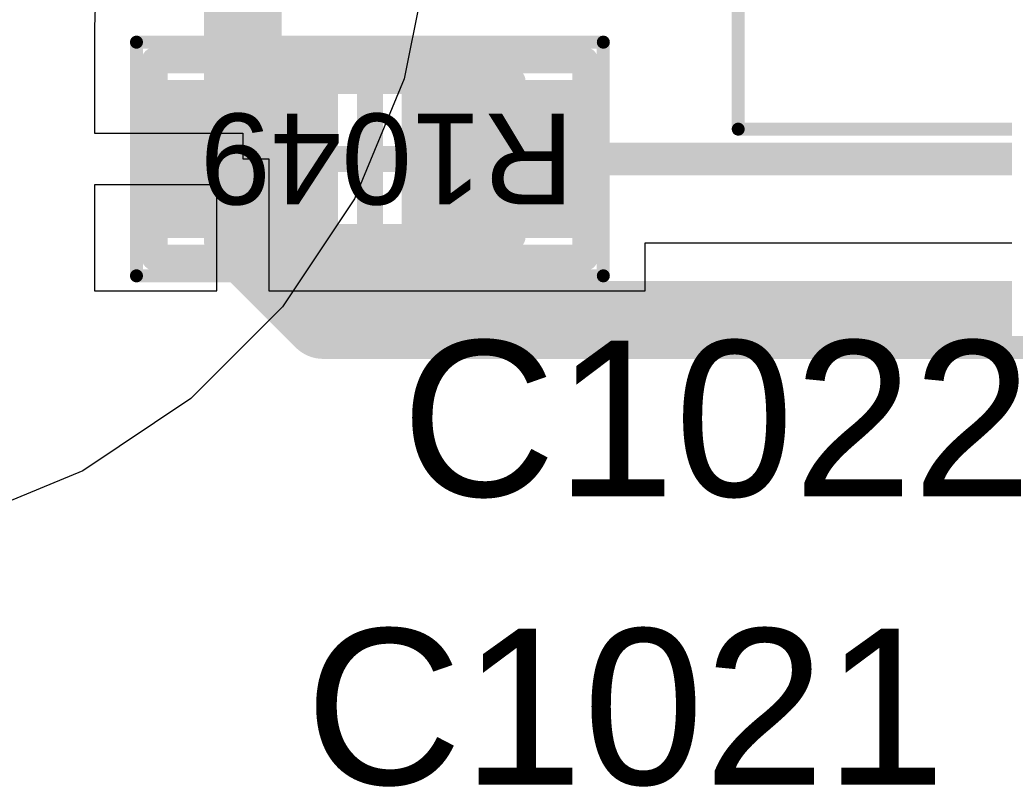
# Model space of a CAD drawing. Header units: inches. Extents: x -6 to 11.2, y -2.2 to 8.3.
# Tile 40 of 256: x 1.429 to 1.578, y 0.352 to 0.468. Entities that reach past the tile are written whole.
import ezdxf

# ---------------------------------------------------------------- set-up
doc = ezdxf.new("R2010")
doc.units = ezdxf.units.IN
doc.header["$MEASUREMENT"] = 0
for name, color, linetype in [('Layer 1- Top', 1, 'Continuous'), ('Layer 8- Bottom', 5, 'Continuous'), ('Top Comp Body -Top13)-Comp Body -Bot14)', 56, 'Continuous'), ('Top Comp Outline -Top11)-Comp Outline -Bot12)', 56, 'Continuous'), ('Top Courtyard -Top15)-Courtyard -Bot16)', 56, 'Continuous'), ('Top Overlay', 2, 'Continuous'), ('Top Paste', 8, 'Continuous'), ('Top Solder', 216, 'Continuous')]:
    doc.layers.add(name, color=color, linetype=linetype)
doc.styles.add('Arial', font='txt', dxfattribs={"height": 0.2})

# ---------------------------------------------------------------- blocks, each defined once
blk = doc.blocks.new('L15002_035_1')
at = {"layer": 'Layer 1- Top'}
for points in [[(-0.03179, 0.01), (-0.00679, 0.01), (-0.00679, -0.01), (-0.03179, -0.01)], [(0.00679, 0.01), (0.03179, 0.01), (0.03179, -0.01), (0.00679, -0.01)]]:
    blk.add_hatch(color=7, dxfattribs=at).paths.add_polyline_path(points)
at = {"layer": 'Top Paste'}
for points in [[(-0.03179, 0.01), (-0.00679, 0.01), (-0.00679, -0.01), (-0.03179, -0.01)], [(0.00679, 0.01), (0.03179, 0.01), (0.03179, -0.01), (0.00679, -0.01)]]:
    blk.add_hatch(color=8, dxfattribs=at).paths.add_polyline_path(points)
at = {"layer": 'Top Solder'}
for points in [[(-0.03376, 0.01197), (-0.00482, 0.01197), (-0.00482, -0.01197), (-0.03376, -0.01197)], [(0.00482, 0.01197), (0.03376, 0.01197), (0.03376, -0.01197), (0.00482, -0.01197)]]:
    blk.add_hatch(color=216, dxfattribs=at).paths.add_polyline_path(points)
at = {"layer": 'Top Comp Body -Top13)-Comp Body -Bot14)'}
for points in [[(0.02165, 0.01181, 0.00394, 0.00394, 0), (-0.02165, 0.01181, 0.00394, 0.00394, 0)], [(-0.02165, 0.01181, 0.00394, 0.00394, 0), (-0.02165, -0.01181, 0.00394, 0.00394, 0)], [(0.02165, 0.01181, 0.00394, 0.00394, 0), (0.02165, -0.01181, 0.00394, 0.00394, 0)], [(0.02165, -0.01181, 0.00394, 0.00394, 0), (-0.02165, -0.01181, 0.00394, 0.00394, 0)]]:
    blk.add_lwpolyline(points, format="xyseb", dxfattribs=at)
for points in [[(-0.02264, 0.01181, 0.00197, 0.00197, 1), (-0.02067, 0.01181, 0.00197, 0.00197, 1)], [(-0.02264, 0.01181, 0.00197, 0.00197, 1), (-0.02067, 0.01181, 0.00197, 0.00197, 1)], [(0.02067, 0.01181, 0.00197, 0.00197, 1), (0.02264, 0.01181, 0.00197, 0.00197, 1)], [(0.02067, 0.01181, 0.00197, 0.00197, 1), (0.02264, 0.01181, 0.00197, 0.00197, 1)], [(-0.02264, -0.01181, 0.00197, 0.00197, 1), (-0.02067, -0.01181, 0.00197, 0.00197, 1)], [(-0.02264, -0.01181, 0.00197, 0.00197, 1), (-0.02067, -0.01181, 0.00197, 0.00197, 1)], [(0.02067, -0.01181, 0.00197, 0.00197, 1), (0.02264, -0.01181, 0.00197, 0.00197, 1)], [(0.02067, -0.01181, 0.00197, 0.00197, 1), (0.02264, -0.01181, 0.00197, 0.00197, 1)]]:
    blk.add_lwpolyline(points, format="xyseb", close=True, dxfattribs=at)
at = {"layer": 'Top Comp Outline -Top11)-Comp Outline -Bot12)'}
for points in [[(-0.03268, 0.01496, 0.00394, 0.00394, 0), (-0.03268, -0.01496, 0.00394, 0.00394, 0)], [(0.03268, 0.01496, 0.00394, 0.00394, 0), (-0.03268, 0.01496, 0.00394, 0.00394, 0)], [(0.03268, 0.01496, 0.00394, 0.00394, 0), (0.03268, -0.01496, 0.00394, 0.00394, 0)], [(0.03268, -0.01496, 0.00394, 0.00394, 0), (-0.03268, -0.01496, 0.00394, 0.00394, 0)]]:
    blk.add_lwpolyline(points, format="xyseb", dxfattribs=at)
for points in [[(-0.03366, 0.01496, 0.00197, 0.00197, 1), (-0.03169, 0.01496, 0.00197, 0.00197, 1)], [(-0.03366, 0.01496, 0.00197, 0.00197, 1), (-0.03169, 0.01496, 0.00197, 0.00197, 1)], [(0.03169, 0.01496, 0.00197, 0.00197, 1), (0.03366, 0.01496, 0.00197, 0.00197, 1)], [(0.03169, 0.01496, 0.00197, 0.00197, 1), (0.03366, 0.01496, 0.00197, 0.00197, 1)], [(-0.03366, -0.01496, 0.00197, 0.00197, 1), (-0.03169, -0.01496, 0.00197, 0.00197, 1)], [(-0.03366, -0.01496, 0.00197, 0.00197, 1), (-0.03169, -0.01496, 0.00197, 0.00197, 1)], [(0.03169, -0.01496, 0.00197, 0.00197, 1), (0.03366, -0.01496, 0.00197, 0.00197, 1)], [(0.03169, -0.01496, 0.00197, 0.00197, 1), (0.03366, -0.01496, 0.00197, 0.00197, 1)]]:
    blk.add_lwpolyline(points, format="xyseb", close=True, dxfattribs=at)
at = {"layer": 'Top Courtyard -Top15)-Courtyard -Bot16)'}
for points in [[(-0.03543, 0.01772, 0.00197, 0.00197, 0), (-0.03543, -0.01772, 0.00197, 0.00197, 0)], [(0.03543, 0.01772, 0.00197, 0.00197, 0), (-0.03543, 0.01772, 0.00197, 0.00197, 0)], [(0.03543, 0.01772, 0.00197, 0.00197, 0), (0.03543, -0.01772, 0.00197, 0.00197, 0)], [(0, 0.01181, 0.00394, 0.00394, 0), (0, -0.01181, 0.00394, 0.00394, 0)], [(0.01181, 0, 0.00394, 0.00394, 0), (-0.01181, 0, 0.00394, 0.00394, 0)], [(0.03543, -0.01772, 0.00197, 0.00197, 0), (-0.03543, -0.01772, 0.00197, 0.00197, 0)]]:
    blk.add_lwpolyline(points, format="xyseb", dxfattribs=at)
for points in [[(-0.03593, 0.01772, 0.000984, 0.000984, 1), (-0.03494, 0.01772, 0.000984, 0.000984, 1)], [(-0.03593, 0.01772, 0.000984, 0.000984, 1), (-0.03494, 0.01772, 0.000984, 0.000984, 1)], [(0.03494, 0.01772, 0.000984, 0.000984, 1), (0.03593, 0.01772, 0.000984, 0.000984, 1)], [(0.03494, 0.01772, 0.000984, 0.000984, 1), (0.03593, 0.01772, 0.000984, 0.000984, 1)], [(-0.00098, 0.01181, 0.00197, 0.00197, 1), (0.00098, 0.01181, 0.00197, 0.00197, 1)], [(-0.0128, 0, 0.00197, 0.00197, 1), (-0.01083, 0, 0.00197, 0.00197, 1)], [(0.01083, 0, 0.00197, 0.00197, 1), (0.0128, 0, 0.00197, 0.00197, 1)], [(-0.00098, -0.01181, 0.00197, 0.00197, 1), (0.00098, -0.01181, 0.00197, 0.00197, 1)], [(-0.03593, -0.01772, 0.000984, 0.000984, 1), (-0.03494, -0.01772, 0.000984, 0.000984, 1)], [(-0.03593, -0.01772, 0.000984, 0.000984, 1), (-0.03494, -0.01772, 0.000984, 0.000984, 1)], [(0.03494, -0.01772, 0.000984, 0.000984, 1), (0.03593, -0.01772, 0.000984, 0.000984, 1)], [(0.03494, -0.01772, 0.000984, 0.000984, 1), (0.03593, -0.01772, 0.000984, 0.000984, 1)]]:
    blk.add_lwpolyline(points, format="xyseb", close=True, dxfattribs=at)
at = {"layer": 'Top Overlay'}
for points in [[(0.01988, 0.01614, 0.00394, 0.00394, 0), (-0.0187, 0.01614, 0.00394, 0.00394, 0)], [(0.01988, -0.01614, 0.00394, 0.00394, 0), (-0.0187, -0.01614, 0.00394, 0.00394, 0)]]:
    blk.add_lwpolyline(points, format="xyseb", dxfattribs=at)
for points in [[(-0.01969, 0.01614, 0.00197, 0.00197, 1), (-0.01772, 0.01614, 0.00197, 0.00197, 1)], [(0.0189, 0.01614, 0.00197, 0.00197, 1), (0.02087, 0.01614, 0.00197, 0.00197, 1)], [(-0.01969, -0.01614, 0.00197, 0.00197, 1), (-0.01772, -0.01614, 0.00197, 0.00197, 1)], [(0.0189, -0.01614, 0.00197, 0.00197, 1), (0.02087, -0.01614, 0.00197, 0.00197, 1)]]:
    blk.add_lwpolyline(points, format="xyseb", close=True, dxfattribs=at)
at = {"layer": 'Top Comp Outline -Top11)-Comp Outline -Bot12)', "style": 'Arial'}
blk.add_text('R1049', height=0.01378, dxfattribs=at).set_placement((-0.03099, -0.00689))
blk = doc.blocks.new('WIZ_W5500_LQFP_48_M_29')
at = {"layer": 'Top Courtyard -Top15)-Courtyard -Bot16)'}
for points in [[(0.22244, -0.22244, 0.00197, 0.00197, 0), (0.22244, 0.22244, 0.00197, 0.00197, 0)], [(0.22244, -0.22244, 0.00197, 0.00197, 0), (-0.22244, -0.22244, 0.00197, 0.00197, 0)]]:
    blk.add_lwpolyline(points, format="xyseb", dxfattribs=at)
blk.add_lwpolyline([(0.22195, -0.22244, 0.000984, 0.000984, 1), (0.22293, -0.22244, 0.000984, 0.000984, 1)], format="xyseb", close=True, dxfattribs=at)
blk.add_lwpolyline([(0.22195, -0.22244, 0.000984, 0.000984, 1), (0.22293, -0.22244, 0.000984, 0.000984, 1)], format="xyseb", close=True, dxfattribs=at)

msp = doc.modelspace()

# ---------------------------------------------------------------- linework, layer by layer
at = {"layer": 'Layer 1- Top'}
for p, q in [((1.44049, 0.47889), (1.4401, 0.46724)), ((1.4401, 0.46724), (1.4401, 0.45654)), ((1.4401, 0.45654), (1.4401, 0.45118)), ((1.4401, 0.45118), (1.4626, 0.45118)), ((1.4626, 0.45118), (1.4626, 0.44724)), ((1.4626, 0.44724), (1.46654, 0.44724)), ((1.46654, 0.44724), (1.46654, 0.42724)), ((1.45866, 0.44331), (1.4401, 0.44331)), ((1.4401, 0.44331), (1.4401, 0.42724)), ((1.45866, 0.42724), (1.45866, 0.44331)), ((1.52368, 0.42724), (1.52368, 0.4345)), ((1.52368, 0.4345), (1.62465, 0.4345)), ((1.4401, 0.42724), (1.45866, 0.42724)), ((1.46654, 0.42724), (1.52368, 0.42724))]:
    msp.add_line(p, q, dxfattribs=at)
for points in [[(1.4626, 0.43504, 0.01181, 0.01181, 0), (1.4626, 0.52913, 0.01181, 0.01181, 0)], [(1.50118, 0.44724, 0.005, 0.005, 0), (1.67677, 0.44724, 0.005, 0.005, 0)], [(1.4626, 0.43504, 0.01181, 0.01181, 0), (1.4748, 0.42283, 0.01181, 0.01181, 0)], [(1.4748, 0.42283, 0.01181, 0.01181, 0), (1.64449, 0.42283, 0.01181, 0.01181, 0)]]:
    msp.add_lwpolyline(points, format="xyseb", dxfattribs=at)
for points in [[(1.49993, 0.44724, 0.0025, 0.0025, 1), (1.50243, 0.44724, 0.0025, 0.0025, 1)], [(1.45965, 0.43504, 0.00591, 0.00591, 1), (1.46555, 0.43504, 0.00591, 0.00591, 1)], [(1.45965, 0.43504, 0.00591, 0.00591, 1), (1.46555, 0.43504, 0.00591, 0.00591, 1)], [(1.47185, 0.42283, 0.00591, 0.00591, 1), (1.47776, 0.42283, 0.00591, 0.00591, 1)], [(1.47185, 0.42283, 0.00591, 0.00591, 1), (1.47776, 0.42283, 0.00591, 0.00591, 1)]]:
    msp.add_lwpolyline(points, format="xyseb", close=True, dxfattribs=at)
at = {"layer": 'Layer 8- Bottom'}
for p, q in [((1.49094, 0.47873), (1.4871, 0.45941)), ((1.4871, 0.45941), (1.47956, 0.44121)), ((1.47956, 0.44121), (1.46862, 0.42484)), ((1.46862, 0.42484), (1.45469, 0.41091)), ((1.45469, 0.41091), (1.43831, 0.39996)), ((1.43831, 0.39996), (1.42011, 0.39243))]:
    msp.add_line(p, q, dxfattribs=at)

# ---------------------------------------------------------------- block references
for name, p, rotation in [('WIZ_W5500_LQFP_48_M_29', (1.76024, 0.67421), 270), ('L15002_035_1', (1.48189, 0.44724), 180)]:
    msp.add_blockref(name, p, dxfattribs=dict(rotation=rotation))

# ---------------------------------------------------------------- texts
at = {"layer": 'Top Overlay', "style": 'Arial'}
for s, p in [('C1022', (1.48663, 0.39607)), ('C1021', (1.47206, 0.35237))]:
    msp.add_text(s, height=0.023622, dxfattribs=at).set_placement(p)

doc.saveas('drawing.dxf')
